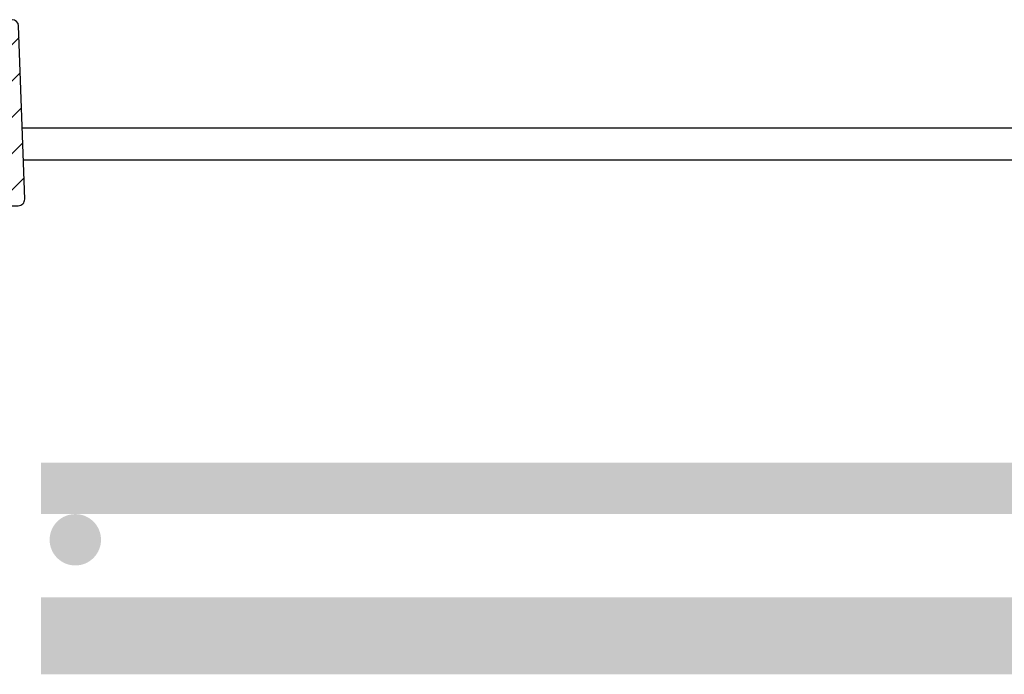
# Model space of a CAD drawing. Extents: x 990 to 4202, y -422 to 622.
# Tile 25 of 256: x 1428.29 to 1437.87, y -99.34 to -92.97. Entities that reach past the tile are written whole.
import ezdxf

# ---------------------------------------------------------------- set-up
doc = ezdxf.new("R2010")
doc.units = 0
doc.header["$MEASUREMENT"] = 0
doc.linetypes.add('HIDDEN', pattern=[0.375, 0.25, -0.125])
doc.linetypes.add('TANK-SLAB$0$DASHED', pattern=[0.75, 0.5, -0.25])
for name, color, linetype in [('REBAR', 4, 'TANK-SLAB$0$DASHED'), ('SPILL-BUCKET', 1, 'CONTINUOUS'), ('TANK-SLAB', 6, 'CONTINUOUS')]:
    doc.layers.add(name, color=color, linetype=linetype)

msp = doc.modelspace()

# ---------------------------------------------------------------- hatches: boundary and pattern name
at = {"layer": 'SPILL-BUCKET'}
h = msp.add_hatch(dxfattribs=at)
h.set_pattern_fill('ANSI31', scale=2, style=0)
h.set_pattern_definition([(45, (7656.08538, -1394.25815), (-0.176776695, 0.176776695), [])])
edge = h.paths.add_edge_path()
edge.add_line((1427.02971, -93.9189), (1426.9715, -93.98132))
edge.add_line((1426.9715, -93.98132), (1427.02097, -95.39777))
edge.add_line((1427.02097, -95.39777), (1427.34627, -95.39777))
edge.add_line((1427.34627, -95.39777), (1427.36372, -94.89833))
edge.add_arc((1427.4886, -94.90265), 0.12496, 90.018606, 178.018559, ccw=False)
edge.add_line((1427.48856, -94.77769), (1428.27539, -94.77769))
edge.add_arc((1428.27541, -94.71521), 0.06248, 269.980716, 361.980739)
edge.add_line((1428.33785, -94.71305), (1428.27896, -93.0267))
edge.add_arc((1428.21652, -93.02891), 0.06248, 2.01864, 90.018617)
edge.add_line((1428.2165, -92.96643), (1428.07467, -92.96643))
edge.add_arc((1428.07468, -92.99767), 0.03124, 90.019575, 180.019575)
edge.add_line((1428.04344, -92.99768), (1428.04344, -93.90391))
edge.add_arc((1428.02813, -93.90359), 0.01531, 268.812785, 358.812785, ccw=False)
edge.add_line((1428.02781, -93.9189), (1427.02971, -93.9189))

# ---------------------------------------------------------------- linework, layer by layer
at = {"layer": 'REBAR', "linetype": 'HIDDEN', "const_width": 0.5}
msp.add_lwpolyline([(1428.49787, -97.52873), (1462.67311, -97.52873)], dxfattribs=at)
at = {"layer": 'REBAR', "const_width": 0.25}
msp.add_lwpolyline([(1428.9556, -98.02873, -1), (1428.7056, -98.02873, -1)], format="xyb", close=True, dxfattribs=at)
at = {"layer": 'REBAR', "const_width": 0.75}
msp.add_lwpolyline([(1428.49787, -98.96323), (1462.67311, -98.96323)], dxfattribs=at)
at = {"layer": 'SPILL-BUCKET', "color": 2, "linetype": 'Continuous'}
msp.add_lwpolyline([(1427.02971, -93.9189), (1426.9715, -93.98132), (1427.02097, -95.39777), (1427.34627, -95.39777), (1427.36372, -94.89833, -0.404026), (1427.48856, -94.77769), (1428.27539, -94.77769, 0.4244749), (1428.33785, -94.71305), (1428.27896, -93.0267, 0.4040261), (1428.2165, -92.96643), (1428.07467, -92.96643, 0.4142136), (1428.04344, -92.99768), (1428.04344, -93.90391, -0.4142136), (1428.02781, -93.9189), (1427.02971, -93.9189)], format="xyb", dxfattribs=at)
at = {"layer": 'TANK-SLAB', "color": 2, "linetype": 'Continuous'}
for p, q in [((1463.116, -94.02076), (1428.3137, -94.02133)), ((1463.10507, -94.33383), (1428.32461, -94.33383))]:
    msp.add_line(p, q, dxfattribs=at)

doc.saveas('drawing.dxf')
